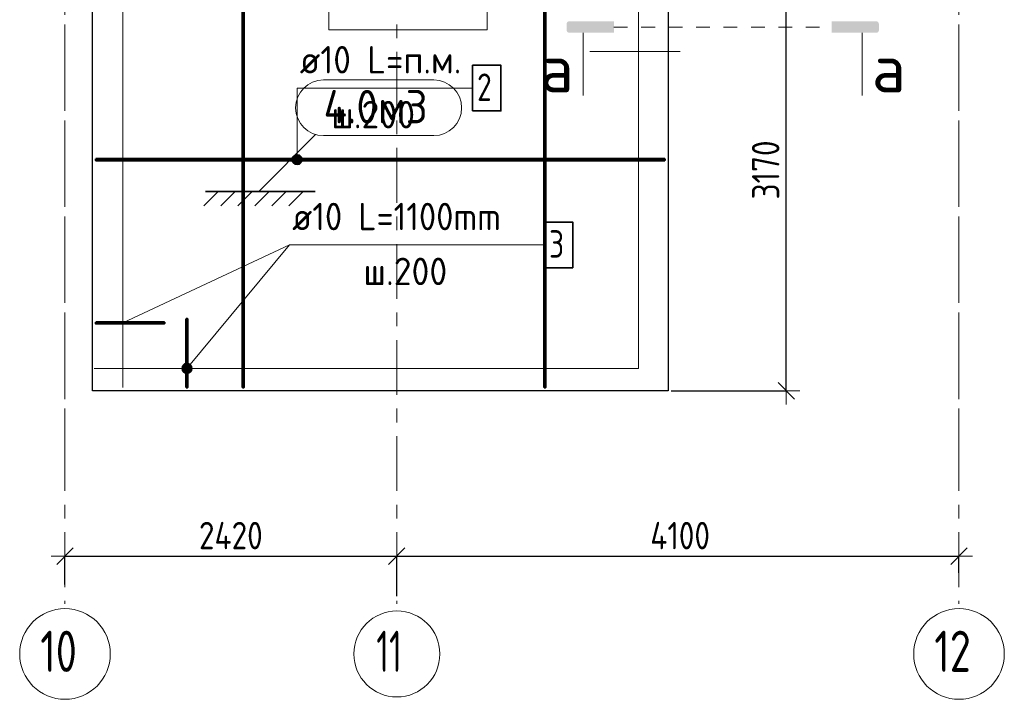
# Model space of a CAD drawing. Header units: metres. Extents: x -38 to 78, y -15 to 19.
# Tile 2 of 10: x 25.7 to 32.88, y 7.38 to 12.33. Entities that reach past the tile are written whole.
import ezdxf

# ---------------------------------------------------------------- set-up
doc = ezdxf.new("R2010")
doc.units = ezdxf.units.M
doc.header["$PDMODE"] = 65
for name, pattern in [('______11', [0.5, 0.4, -0.05, 0, -0.05]), ('______5', [1.1, 0.8, -0.1, 0.1, -0.1]), ('______9', [0.1, 0, -0.1])]:
    doc.linetypes.add(name, pattern=pattern)
for name, color, linetype, lineweight in [('XR$2$STANDARD_1', 7, 'Continuous', 25), ('XR$2$Перекрытие (1)', 7, 'Continuous', 35), ('XR$2$Текст_ примечание', 7, 'Continuous', 13), ('XR$3$Осевая линия (1)', 7, '______5', 13), ('XR$3$Размерная линия (1)', 7, 'Continuous', 13), ('XR$4$STANDARD_1', 7, 'Continuous', 25), ('XR$4$Арм. стержнями верхней зоны', 180, 'Continuous', 35), ('XR$4$Арм. стержнями нижней зоны', 180, 'Continuous', 35), ('XR$4$Арм.стержн. Арматура края', 96, 'Continuous', 35), ('XR$4$Осевая линия (1)', 7, '______5', 13), ('XR$4$Перекрытие (1)', 7, 'Continuous', 35), ('XR$4$Размерная линия (1)', 7, 'Continuous', 13), ('XR$5$STANDARD_1', 7, 'Continuous', 25)]:
    doc.layers.add(name, color=color, linetype=linetype, lineweight=lineweight)
doc.styles.add('ISOCPEUR', font='txt')
doc.dimstyles.new('DIMSTYLE_9', dxfattribs={"dimtxt": 0.2, "dimasz": 0.2, "dimexe": 0, "dimexo": 0, "dimgap": 0.1, "dimtad": 2, "dimdec": 0, "dimlfac": 1000, "dimrnd": 5, "dimzin": 12, "dimdsep": 46, "dimtxsty": 'ISOCPEUR', "dimblk1": 'ALL_ML_STRICH', "dimblk2": 'ALL_ML_STRICH', "dimsah": 1, "dimcen": 0, "dimclrd": 7, "dimclre": 256, "dimclrt": 7, "dimadec": 0, "dimazin": 0, "dimtfac": 1, "dimtdec": 0, "dimtix": 1, "dimtmove": 2, "dimatfit": 3, "dimfxl": 0, "dimtzin": 0, "dimlwd": 0, "dimlwe": -3, "dimarcsym": 0})

# ---------------------------------------------------------------- blocks, each defined once
blk = doc.blocks.new('ALL_ML_STRICH')
at = {"color": 0, "linetype": 'ByBlock', "lineweight": -2}
for p, q in [((0, -0.5), (0, 0.5)), ((-1, 0), (0.5, 0)), ((-0.3, -0.3), (0.3, 0.3))]:
    blk.add_line(p, q, dxfattribs=at)
blk = doc.blocks.new('*D28')
at = {"layer": 'DEFPOINTS', "color": 7, "linetype": 'Continuous', "lineweight": 13, "transparency": 33554687}
for p in [(30.9505, 12.8), (30.43, 9.6294), (31.2904, 9.6294)]:
    blk.add_point(p, dxfattribs=at)
at = {"layer": 'XR$3$Размерная линия (1)', "color": 9, "linetype": 'Continuous', "lineweight": -2, "true_color": 0xc7c7c7, "transparency": 33554687}
for p, q in [((30.9705, 12.8), (31.2904, 12.8)), ((30.45, 9.6294), (31.2904, 9.6294))]:
    blk.add_line(p, q, dxfattribs=at)
at = {"layer": 'XR$3$Размерная линия (1)', "color": 7, "linetype": 'Continuous', "lineweight": -2, "transparency": 33554687}
blk.add_line((31.2904, 9.6294), (31.2904, 12.8), dxfattribs=at)
at = {"layer": 'XR$3$Размерная линия (1)', "color": 7, "linetype": 'Continuous', "lineweight": 13, "transparency": 33554687, "xscale": 0.2, "yscale": 0.2, "zscale": 0.2}
for p, rotation in [((31.2904, 12.8), 90), ((31.2904, 9.6294), 270)]:
    blk.add_blockref('ALL_ML_STRICH', p, dxfattribs=dict(at, rotation=rotation))
at = {"layer": 'XR$3$Размерная линия (1)', "color": 7, "linetype": 'Continuous', "lineweight": 13, "transparency": 33554687, "insert": (31.1404, 11.2397), "char_height": 0.2, "width": 0.666667, "attachment_point": 5, "rotation": 90, "style": 'ISOCPEUR'}
blk.add_mtext('\\W0.83;\\A1;{3170}', dxfattribs=at)
blk = doc.blocks.new('*D32')
at = {"layer": 'DEFPOINTS', "color": 7, "linetype": 'Continuous', "lineweight": 13, "transparency": 33554687}
for p in [(26.03, 8.4247), (26.03, 8.2377), (28.45, 8.1528)]:
    blk.add_point(p, dxfattribs=at)
at = {"layer": 'XR$4$Размерная линия (1)', "color": 9, "linetype": 'Continuous', "lineweight": -2, "true_color": 0xc7c7c7, "transparency": 33554687}
for p, q in [((26.03, 8.2177), (26.03, 8.4247)), ((28.45, 8.1328), (28.45, 8.4247))]:
    blk.add_line(p, q, dxfattribs=at)
at = {"layer": 'XR$4$Размерная линия (1)', "color": 7, "linetype": 'Continuous', "lineweight": -2, "transparency": 33554687}
blk.add_line((26.03, 8.4247), (28.45, 8.4247), dxfattribs=at)
at = {"layer": 'XR$4$Размерная линия (1)', "color": 7, "linetype": 'Continuous', "lineweight": 13, "transparency": 33554687, "xscale": 0.2, "yscale": 0.2, "zscale": 0.2, "rotation": 180}
blk.add_blockref('ALL_ML_STRICH', (26.03, 8.4247), dxfattribs=at)
at = {"layer": 'XR$4$Размерная линия (1)', "color": 7, "linetype": 'Continuous', "lineweight": 13, "transparency": 33554687, "xscale": 0.2, "yscale": 0.2, "zscale": 0.2}
blk.add_blockref('ALL_ML_STRICH', (28.45, 8.4247), dxfattribs=at)
at = {"layer": 'XR$4$Размерная линия (1)', "color": 7, "linetype": 'Continuous', "lineweight": 13, "transparency": 33554687, "insert": (27.24, 8.5747), "char_height": 0.2, "width": 0.666667, "attachment_point": 5, "style": 'ISOCPEUR'}
blk.add_mtext('\\W0.83;\\A1;{2420}', dxfattribs=at)
blk = doc.blocks.new('*D33')
at = {"layer": 'DEFPOINTS', "color": 7, "linetype": 'Continuous', "lineweight": 13, "transparency": 33554687}
for p in [(28.45, 8.4247), (32.55, 8.3227), (28.45, 8.1528)]:
    blk.add_point(p, dxfattribs=at)
at = {"layer": 'XR$4$Размерная линия (1)', "color": 9, "linetype": 'Continuous', "lineweight": -2, "true_color": 0xc7c7c7, "transparency": 33554687}
for p, q in [((28.45, 8.1328), (28.45, 8.4247)), ((32.55, 8.3027), (32.55, 8.4247))]:
    blk.add_line(p, q, dxfattribs=at)
at = {"layer": 'XR$4$Размерная линия (1)', "color": 7, "linetype": 'Continuous', "lineweight": -2, "transparency": 33554687}
blk.add_line((28.45, 8.4247), (32.55, 8.4247), dxfattribs=at)
at = {"layer": 'XR$4$Размерная линия (1)', "color": 7, "linetype": 'Continuous', "lineweight": 13, "transparency": 33554687, "xscale": 0.2, "yscale": 0.2, "zscale": 0.2, "rotation": 180}
blk.add_blockref('ALL_ML_STRICH', (28.45, 8.4247), dxfattribs=at)
at = {"layer": 'XR$4$Размерная линия (1)', "color": 7, "linetype": 'Continuous', "lineweight": 13, "transparency": 33554687, "xscale": 0.2, "yscale": 0.2, "zscale": 0.2}
blk.add_blockref('ALL_ML_STRICH', (32.55, 8.4247), dxfattribs=at)
at = {"layer": 'XR$4$Размерная линия (1)', "color": 7, "linetype": 'Continuous', "lineweight": 13, "transparency": 33554687, "insert": (30.5167, 8.5747), "char_height": 0.2, "width": 0.666667, "attachment_point": 5, "style": 'ISOCPEUR'}
blk.add_mtext('\\W0.83;\\A1;{4100}', dxfattribs=at)

msp = doc.modelspace()

# ---------------------------------------------------------------- hatches: boundary and pattern name
at = {"layer": 'XR$2$STANDARD_1', "linetype": 'Continuous', "lineweight": 25, "true_color": 0x000000, "transparency": 33554687}
for points in [[(29.7061, 12.2397), (29.7086, 12.2395), (30.0336, 12.2395), (30.0336, 12.3231), (29.7086, 12.3231), (29.7061, 12.323), (29.7035, 12.3225), (29.7011, 12.3217), (29.6988, 12.3205), (29.6967, 12.3191), (29.6948, 12.3174), (29.6931, 12.3155), (29.6917, 12.3134), (29.6905, 12.3111), (29.6897, 12.3087), (29.6892, 12.3062), (29.6891, 12.3036), (29.6891, 12.2591), (29.6892, 12.2565), (29.6897, 12.254), (29.6905, 12.2516), (29.6917, 12.2493), (29.6931, 12.2472), (29.6948, 12.2453), (29.6967, 12.2436), (29.6988, 12.2422), (29.7011, 12.241), (29.7035, 12.2402)], [(31.949, 12.2397), (31.9515, 12.2402), (31.954, 12.241), (31.9563, 12.2422), (31.9584, 12.2436), (31.9603, 12.2453), (31.962, 12.2472), (31.9634, 12.2493), (31.9645, 12.2516), (31.9654, 12.254), (31.9659, 12.2565), (31.966, 12.2591), (31.966, 12.3036), (31.9659, 12.3062), (31.9654, 12.3087), (31.9645, 12.3111), (31.9634, 12.3134), (31.962, 12.3155), (31.9603, 12.3174), (31.9584, 12.3191), (31.9563, 12.3205), (31.954, 12.3217), (31.9515, 12.3225), (31.949, 12.323), (31.9465, 12.3231), (31.6215, 12.3231), (31.6215, 12.2395), (31.9465, 12.2395)]]:
    msp.add_hatch(color=18, dxfattribs=at).paths.add_polyline_path(points)
at = {"layer": 'XR$4$Арм. стержнями верхней зоны', "linetype": 'Continuous', "lineweight": 13, "transparency": 33554687}
for points in [[(27.7414, 11.347), (27.7039, 11.347), (27.6904, 11.3335)], [(27.7414, 11.347), (27.6904, 11.3335), (27.7549, 11.3335)], [(27.7039, 11.347), (27.7414, 11.347), (27.7226, 11.3522)], [(27.7549, 11.3335), (27.6904, 11.3335), (27.6851, 11.3147)], [(27.7549, 11.3335), (27.6851, 11.3147), (27.7601, 11.3147)], [(27.7601, 11.3147), (27.6851, 11.3147), (27.6904, 11.296)], [(27.7601, 11.3147), (27.6904, 11.296), (27.7549, 11.296)], [(27.7549, 11.296), (27.6904, 11.296), (27.7039, 11.2825)], [(27.7549, 11.296), (27.7039, 11.2825), (27.7414, 11.2825)], [(27.7414, 11.2825), (27.7039, 11.2825), (27.7226, 11.2772)]]:
    msp.add_hatch(color=7, dxfattribs=at).paths.add_polyline_path(points)
at = {"layer": 'XR$4$Арм.стержн. Арматура края', "linetype": 'Continuous', "lineweight": 13, "transparency": 33554687}
for points in [[(26.9489, 9.7694), (26.8911, 9.8173), (26.8832, 9.7995)], [(26.9489, 9.7694), (26.8832, 9.7995), (26.9328, 9.7583)], [(26.9328, 9.7583), (26.8832, 9.7995), (26.885, 9.7805)], [(26.9328, 9.7583), (26.885, 9.7805), (26.9138, 9.7566)], [(26.9138, 9.7566), (26.885, 9.7805), (26.896, 9.7645)], [(26.9568, 9.7872), (26.9072, 9.8284), (26.8911, 9.8173)], [(26.9568, 9.7872), (26.8911, 9.8173), (26.9489, 9.7694)], [(26.955, 9.8062), (26.9262, 9.8302), (26.9072, 9.8284)], [(26.955, 9.8062), (26.9072, 9.8284), (26.9568, 9.7872)], [(26.9262, 9.8302), (26.955, 9.8062), (26.944, 9.8222)]]:
    msp.add_hatch(color=7, dxfattribs=at).paths.add_polyline_path(points)

# ---------------------------------------------------------------- linework, layer by layer
at = {"layer": 'XR$2$STANDARD_1', "color": 7, "linetype": '______9', "lineweight": 13, "transparency": 33554687}
msp.add_line((30.0336, 12.2813), (31.6215, 12.2813), dxfattribs=at)
at = {"layer": 'XR$2$STANDARD_1', "color": 7, "linetype": 'Continuous', "lineweight": 13, "transparency": 33554687}
for p, q in [((29.8106, 12.2395), (29.8106, 11.7828)), ((31.8445, 12.2395), (31.8445, 11.7828))]:
    msp.add_line(p, q, dxfattribs=at)
at = {"layer": 'XR$2$Перекрытие (1)', "color": 7, "linetype": 'Continuous', "lineweight": 13, "transparency": 33554687}
for p, q in [((26.23, 15.6), (26.23, 9.6294)), ((30.43, 9.6294), (30.43, 15.6)), ((26.23, 9.6294), (30.43, 9.6294))]:
    msp.add_line(p, q, dxfattribs=at)
at = {"layer": 'XR$2$Текст_ примечание', "color": 7, "linetype": 'Continuous', "lineweight": 13, "transparency": 33554687}
for p, q in [((28.7198, 11.8959), (27.9154, 11.8959)), ((28.7198, 11.4897), (27.9154, 11.4897))]:
    msp.add_line(p, q, dxfattribs=at)
at = {"layer": 'XR$2$Текст_ примечание', "color": 7, "linetype": 'Continuous', "lineweight": 35, "transparency": 33554687}
for p, q in [((27.8568, 11.4971), (27.443, 11.0833)), ((27.1464, 11.0833), (27.0424, 10.9793)), ((27.0555, 11.0833), (27.8552, 11.0833)), ((27.2706, 11.0833), (27.1666, 10.9793)), ((27.3948, 11.0833), (27.2908, 10.9793)), ((27.519, 11.0833), (27.415, 10.9793)), ((27.6432, 11.0833), (27.5392, 10.9793)), ((27.7674, 11.0833), (27.6634, 10.9793))]:
    msp.add_line(p, q, dxfattribs=at)
at = {"layer": 'XR$2$Текст_ примечание', "color": 7, "linetype": 'Continuous', "lineweight": 13, "transparency": 33554687}
msp.add_lwpolyline([(27.9551, 12.2614), (29.1088, 12.2614), (29.1088, 12.6677), (27.9551, 12.6677), (27.9551, 12.2614)], dxfattribs=at)
for centre, start, end in [((27.9154, 11.6928), 90, 270), ((28.7198, 11.6928), 270, 90)]:
    msp.add_arc(centre, 0.2031, start, end, dxfattribs=at)
at = {"layer": 'XR$3$Осевая линия (1)', "color": 253, "linetype": '______11', "lineweight": 13, "true_color": 0xa0a0a0, "transparency": 33554687}
for p, q in [((26.03, 9.07), (26.03, 17.89)), ((32.55, 9.07), (32.55, 17.89))]:
    msp.add_line(p, q, dxfattribs=at)
at = {"layer": 'XR$4$STANDARD_1', "color": 52, "linetype": 'Continuous', "lineweight": 13, "transparency": 33554687}
msp.add_line((29.857, 12.1029), (30.5171, 12.1029), dxfattribs=at)
at = {"layer": 'XR$4$STANDARD_1', "color": 7, "linetype": 'Continuous', "lineweight": 13, "transparency": 33554687}
msp.add_line((26.4529, 10.1247), (27.6673, 10.6936), dxfattribs=at)
msp.add_lwpolyline([(26.4529, 9.6534), (26.4529, 15.3734), (30.2129, 15.3734), (30.2129, 9.7934), (26.2429, 9.7934)], dxfattribs=at)
at = {"layer": 'XR$4$Арм. стержнями верхней зоны', "color": 7, "linetype": 'Continuous', "lineweight": 13, "transparency": 33554687}
for p, q in [((27.7226, 11.8362), (29.0026, 11.8362)), ((27.7226, 11.8362), (27.7226, 11.3147)), ((27.7226, 11.3522), (27.7226, 11.3522)), ((27.6851, 11.3147), (27.6851, 11.3147)), ((27.7226, 11.2772), (27.7226, 11.2772)), ((27.7601, 11.3147), (27.7601, 11.3147))]:
    msp.add_line(p, q, dxfattribs=at)
at = {"layer": 'XR$4$Арм. стержнями верхней зоны', "color": 4, "linetype": 'Continuous', "lineweight": 50, "transparency": 33554687}
for points in [[(27.335, 15.575), (27.335, 9.6544), (27.325, 9.6544), (27.325, 15.575), (27.335, 15.575)], [(26.255, 11.3197), (30.405, 11.3197), (30.405, 11.3097), (26.255, 11.3097), (26.255, 11.3197)]]:
    msp.add_lwpolyline(points, dxfattribs=at)
at = {"layer": 'XR$4$Арм. стержнями верхней зоны', "color": 7, "linetype": 'Continuous', "lineweight": 35, "transparency": 33554687}
msp.add_lwpolyline([(29.0026, 11.6696), (29.2093, 11.6696), (29.2093, 12.0029), (29.0026, 12.0029), (29.0026, 11.6696)], dxfattribs=at)
at = {"layer": 'XR$4$Арм. стержнями верхней зоны', "color": 7, "linetype": 'Continuous', "lineweight": 13, "transparency": 33554687}
msp.add_circle((27.7226, 11.3147), 0.0375, dxfattribs=at)
at = {"layer": 'XR$4$Арм. стержнями нижней зоны', "color": 4, "linetype": 'Continuous', "lineweight": 50, "transparency": 33554687}
msp.add_lwpolyline([(29.535, 15.575), (29.535, 9.6544), (29.525, 9.6544), (29.525, 15.575), (29.535, 15.575)], dxfattribs=at)
at = {"layer": 'XR$4$Арм.стержн. Арматура края', "color": 7, "linetype": 'Continuous', "lineweight": 13, "transparency": 33554687}
for p, q in [((27.6673, 10.6936), (26.92, 9.7934)), ((27.6673, 10.6936), (29.5273, 10.6936)), ((26.8911, 9.8173), (26.8911, 9.8173)), ((26.944, 9.8222), (26.944, 9.8222)), ((26.9489, 9.7694), (26.9489, 9.7694)), ((26.896, 9.7645), (26.896, 9.7645))]:
    msp.add_line(p, q, dxfattribs=at)
at = {"layer": 'XR$4$Арм.стержн. Арматура края', "color": 7, "linetype": 'Continuous', "lineweight": 35, "transparency": 33554687}
msp.add_lwpolyline([(29.5273, 10.527), (29.7339, 10.527), (29.7339, 10.8603), (29.5273, 10.8603), (29.5273, 10.527)], dxfattribs=at)
at = {"layer": 'XR$4$Арм.стержн. Арматура края', "color": 4, "linetype": 'Continuous', "lineweight": 50, "transparency": 33554687}
for points in [[(26.255, 10.1297), (26.755, 10.1297), (26.755, 10.1197), (26.255, 10.1197), (26.255, 10.1297)], [(26.915, 9.6544), (26.915, 10.1544), (26.925, 10.1544), (26.925, 9.6544), (26.915, 9.6544)]]:
    msp.add_lwpolyline(points, dxfattribs=at)
at = {"layer": 'XR$4$Арм.стержн. Арматура края', "color": 7, "linetype": 'Continuous', "lineweight": 13, "transparency": 33554687}
msp.add_circle((26.92, 9.7934), 0.0375, dxfattribs=at)
at = {"layer": 'XR$4$Осевая линия (1)', "color": 253, "linetype": '______11', "lineweight": 13, "true_color": 0xa0a0a0, "transparency": 33554687}
for p, q in [((26.03, 15.6), (26.03, 8.0763)), ((28.45, 15.6), (28.45, 8.0763)), ((32.55, 15.6), (32.55, 8.0763))]:
    msp.add_line(p, q, dxfattribs=at)
at = {"layer": 'XR$4$Осевая линия (1)', "color": 7, "linetype": 'Continuous', "lineweight": 13, "transparency": 33554687}
for centre, radius in [((26.0304, 7.7119), 0.3304), ((28.4509, 7.7119), 0.3134), ((32.5504, 7.7119), 0.3304)]:
    msp.add_circle(centre, radius, dxfattribs=at)
at = {"layer": 'XR$4$Перекрытие (1)', "color": 7, "linetype": 'Continuous', "lineweight": 25, "transparency": 33554687}
for p, q in [((26.23, 9.6294), (26.23, 15.6)), ((30.43, 15.6), (30.43, 9.6294)), ((30.43, 9.6294), (26.23, 9.6294))]:
    msp.add_line(p, q, dxfattribs=at)
at = {"layer": 'XR$5$STANDARD_1', "color": 52, "linetype": 'Continuous', "lineweight": 13, "transparency": 33554687}
msp.add_line((29.857, 12.1029), (30.5171, 12.1029), dxfattribs=at)

# ---------------------------------------------------------------- texts
at = {"layer": 'XR$2$STANDARD_1', "color": 7, "linetype": 'Continuous', "lineweight": 13, "transparency": 33554687, "char_height": 0.35, "width": 0.42, "attachment_point": 5, "style": 'ISOCPEUR'}
for insert in [(29.6167, 11.9806), (32.0384, 11.9806)]:
    msp.add_mtext('\\A1;{\\fISOCPEUR|i0|b0;\\H0.350000;\\W1.000000;\\C7;а}\\P', dxfattribs=dict(at, insert=insert))
at = {"layer": 'XR$2$Текст_ примечание', "color": 7, "linetype": 'Continuous', "lineweight": 13, "transparency": 33554687, "insert": (27.9154, 11.5791), "char_height": 0.24375, "width": 0.918666, "attachment_point": 7, "style": 'ISOCPEUR'}
msp.add_mtext('\\W0.94;4.0м3', dxfattribs=at)
at = {"layer": 'XR$4$Арм. стержнями верхней зоны', "color": 7, "linetype": 'Continuous', "lineweight": 25, "transparency": 33554687, "char_height": 0.2, "attachment_point": 7, "style": 'ISOCPEUR'}
for s, insert, width in [('\\W0.94;ø10 L=п.м.', (27.7426, 11.9429), 1.333221), ('\\W0.78;2', (29.0359, 11.7429), 0.217605), ('\\W0.95;ш.200 ', (27.9726, 11.5429), 0.874664)]:
    msp.add_mtext(s, dxfattribs=dict(at, insert=insert, width=width))
at = {"layer": 'XR$4$Арм.стержн. Арматура края', "color": 7, "linetype": 'Continuous', "lineweight": 25, "transparency": 33554687, "char_height": 0.2, "attachment_point": 7, "style": 'ISOCPEUR'}
for s, insert, width in [('\\W0.92;ø10 L=1100mm ', (27.6873, 10.8003), 1.871128), ('\\W0.78;3', (29.5606, 10.6003), 0.217605), ('\\W0.95;ш.200 ', (28.2073, 10.4003), 0.874664)]:
    msp.add_mtext(s, dxfattribs=dict(at, insert=insert, width=width))
at = {"layer": 'XR$4$Осевая линия (1)', "color": 7, "linetype": 'Continuous', "lineweight": 13, "transparency": 33554687, "char_height": 0.3, "attachment_point": 7, "style": 'ISOCPEUR'}
for s, insert, width in [('\\W0.75;10', (25.8504, 7.5814), 0.472281), ('\\W0.62;11', (28.3009, 7.5814), 0.39375), ('\\W0.75;12', (32.3704, 7.5814), 0.472281)]:
    msp.add_mtext(s, dxfattribs=dict(at, insert=insert, width=width))

# ---------------------------------------------------------------- dimensions: what is measured, and where the dimension line sits
at = {"layer": 'XR$3$Размерная линия (1)', "color": 7, "linetype": 'Continuous', "lineweight": 13, "transparency": 33554687}
dim = msp.add_linear_dim(base=(31.2904, 12.8), p1=(30.45, 9.6294), p2=(30.9705, 12.8), angle=90, dimstyle='DIMSTYLE_9', override={"dimpost": '<>', "dimclrd": 7, "dimclre": 9, "dimclrt": 7, "dimlwd": 0, "dimlwe": 65533}, dxfattribs=at)
dim.commit()
dim.dimension.update_dxf_attribs({"geometry": '*D28', "text_midpoint": (31.1404, 11.2397), "dimtype": 160})
at = {"layer": 'XR$4$Размерная линия (1)', "color": 7, "linetype": 'Continuous', "lineweight": 13, "transparency": 33554687}
for base, p1, p2, picture, middle in [((28.45, 8.4247), (26.03, 8.2177), (28.45, 8.1328), '*D32', (27.24, 8.5747)), ((32.55, 8.4247), (28.45, 8.1328), (32.55, 8.3027), '*D33', (30.5167, 8.5747))]:
    dim = msp.add_linear_dim(base=base, p1=p1, p2=p2, dimstyle='DIMSTYLE_9', override={"dimpost": '<>', "dimclrd": 7, "dimclre": 9, "dimclrt": 7, "dimlwd": 0, "dimlwe": 65533}, dxfattribs=at)
    dim.commit()
    dim.dimension.update_dxf_attribs({"geometry": picture, "text_midpoint": middle, "dimtype": 160})

doc.saveas('drawing.dxf')
